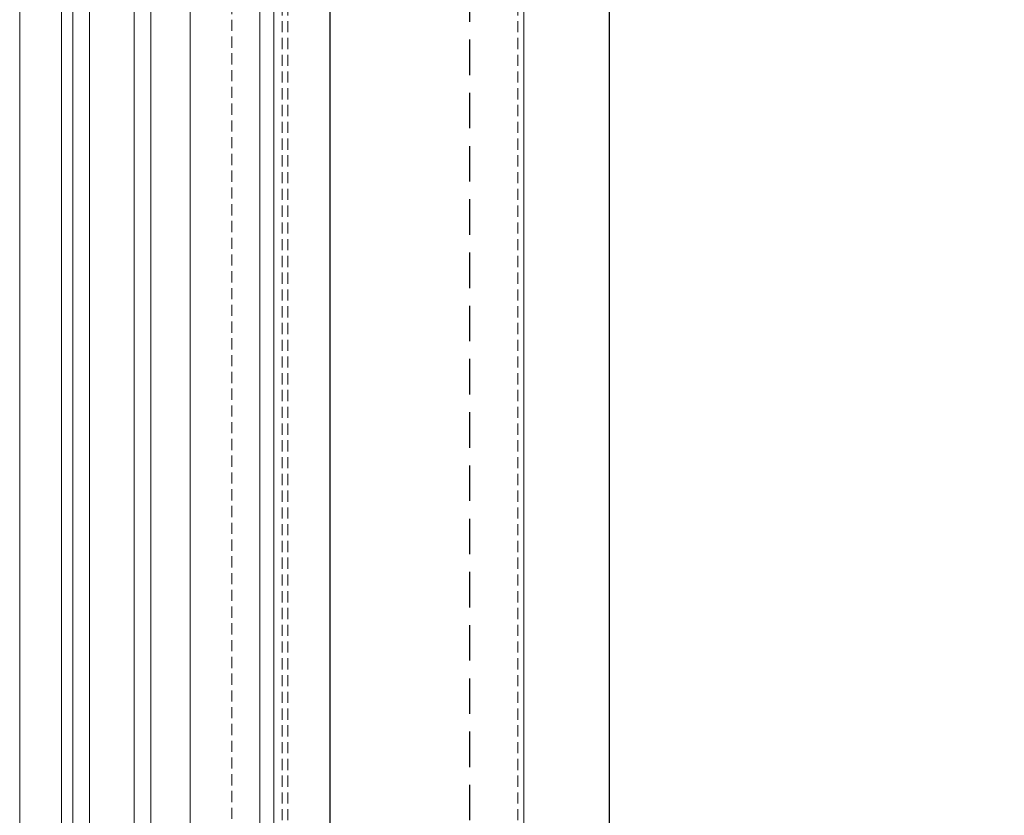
# Model space of a CAD drawing. Header units: millimetres. Extents: x -33628 to -373, y -3399 to 2697.
# Tile 41 of 99: x -23718 to -23683, y -3254 to -3225. Entities that reach past the tile are written whole.
import ezdxf

# ---------------------------------------------------------------- set-up
doc = ezdxf.new("R2010")
doc.units = ezdxf.units.MM
doc.header["$LTSCALE"] = 0.2
doc.header["$MEASUREMENT"] = 0
doc.linetypes.add('$0$HIDDENX2', pattern=[19.05, 12.7, -6.35])
doc.linetypes.add('$1$HIDDEN2', pattern=[30, 20, -10])
doc.layers.add('$0$_pomoc', color=15, linetype='Continuous', plot=False)
doc.layers.add('$0$A-widok', color=41, linetype='Continuous')
for name, color, linetype, lineweight in [('$1$_MB_hidden_0.09', 125, '$1$HIDDEN2', 9), ('_MB_szklo_0.15', 142, 'Continuous', 15), ('_MB_widokowa_0.15', 153, 'Continuous', 15)]:
    doc.layers.add(name, color=color, linetype=linetype, lineweight=lineweight)

# ---------------------------------------------------------------- blocks, each defined once
blk = doc.blocks.new('*U280')
at = {"layer": '$1$_MB_hidden_0.09'}
for p, q in [((1730, 96.8), (25.5, 96.8)), ((1730, 14.4), (25.5, 14.4)), ((1730, 12.4), (10.5, 12.4))]:
    blk.add_line(p, q, dxfattribs=at)
at = {"layer": '$1$_MB_hidden_0.09', "elevation": 0}
blk.add_lwpolyline([(10.5, 9.4), (10.5, -5.6), (1730, -5.6)], dxfattribs=at)
at = {"layer": '_MB_widokowa_0.15', "elevation": 0}
blk.add_lwpolyline([(1730, 9.4), (10.5, 9.4), (10.5, 14.4), (25.5, 14.4), (25.5, 98.9), (1730, 98.9)], dxfattribs=at)
at = {"layer": '_MB_widokowa_0.15'}
blk.add_lwpolyline([(1730, -81.6), (26, -81.6), (26, -66.6), (1730, -66.6)], dxfattribs=at)
blk = doc.blocks.new('szyb-szkło_150-piętro2')
at = {"layer": '$0$_pomoc', "transparency": 33554679}
blk.add_lwpolyline([(375, 0), (0, 0), (0, -289), (375, -289)], dxfattribs=at)
at = {"layer": '$0$_pomoc', "linetype": '$0$HIDDENX2', "ltscale": 0.5, "transparency": 33554679}
blk.add_lwpolyline([(5, -284), (375, -284), (375, -5), (5, -5)], close=True, dxfattribs=at)
at = {"layer": '$0$A-widok', "transparency": 33554679}
blk.add_lwpolyline([(30, -30), (180, -30), (180, -10), (30, -10)], close=True, dxfattribs=at)
at = {"layer": '_MB_szklo_0.15', "transparency": 33554679}
for p, q in [((183.097, 9.2), (21.4, 9.2)), ((183.097, 8.6), (21.4, 8.6)), ((21.403, 7), (183.1, 7)), ((21.403, 6.4), (183.1, 6.4)), ((21.4, 5), (183.097, 5)), ((21.4, 2.5), (183.097, 2.5))]:
    blk.add_line(p, q, dxfattribs=at)
at = {"xscale": -0.1, "yscale": 0.1, "zscale": 0.1, "rotation": 180}
blk.add_blockref('*U280', (14.5, 2.94), dxfattribs=at)

msp = doc.modelspace()

# ---------------------------------------------------------------- block references
at = {"rotation": 90}
msp.add_blockref('szyb-szkło_150-piętro2', (-23707.273, -3387.573), dxfattribs=at)

doc.saveas('drawing.dxf')
